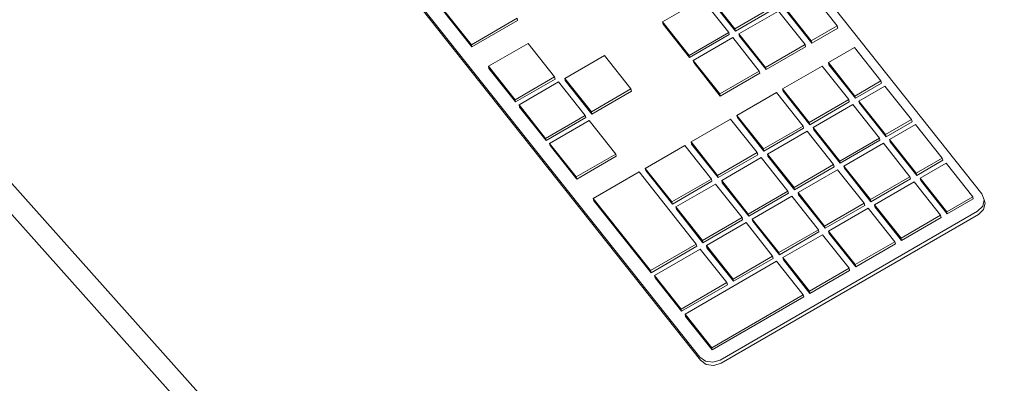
# Model space of a CAD drawing. Header units: millimetres. Extents: x -36631 to 27388, y -24993 to 6945.
# Tile 88 of 256: x -8351 to -7998, y -19049 to -18919. Entities that reach past the tile are written whole.
import ezdxf

# ---------------------------------------------------------------- set-up
doc = ezdxf.new("R2010")
doc.units = ezdxf.units.MM
doc.header["$MEASUREMENT"] = 0
doc.layers.add('Nuevo_09_EI_Mobiliari general', color=7, linetype='Continuous')
doc.layers.add('Nuevo_09_EI_Mobiliari general_Pluma_Nº__1', color=7, linetype='Continuous', lineweight=5)

# ---------------------------------------------------------------- blocks, each defined once
blk = doc.blocks.new('Elem Sección_152_1')
at = {"layer": 'Nuevo_09_EI_Mobiliari general_Pluma_Nº__1', "color": 7, "linetype": 'Continuous', "lineweight": 5}
for p, q in [((-7287.82, -20169.77), (-8947.84, -18312.22)), ((-7287.82, -20180.86), (-8947.84, -18323.3))]:
    blk.add_line(p, q, dxfattribs=at)
blk = doc.blocks.new('Elem Sección_158_1')
at = {"layer": 'Nuevo_09_EI_Mobiliari general_Pluma_Nº__1', "color": 7, "linetype": 'Continuous', "lineweight": 5}
for p, q in [((-8005.96, -18980.91), (-8247.79, -18676.2)), ((-8348.86, -18734.64), (-8107.03, -19039.35)), ((-8348.58, -18735.81), (-8106.75, -19040.53)), ((-8203.87, -18908.63), (-8188.89, -18927.5)), ((-8203.68, -18909.41), (-8188.71, -18928.29)), ((-8106.19, -18911.1), (-8120.38, -18919.3)), ((-8096.67, -18923.1), (-8106.19, -18911.1)), ((-8103.98, -18909.82), (-8094.45, -18921.82)), ((-8103.79, -18910.6), (-8094.27, -18922.6)), ((-8057.78, -18920.76), (-8067.31, -18908.76)), ((-8094.45, -18921.82), (-8080.27, -18913.61)), ((-8094.27, -18922.6), (-8080.08, -18914.4)), ((-8078.83, -18915.43), (-8093.01, -18923.63)), ((-8069.31, -18927.43), (-8078.83, -18915.43)), ((-8076.61, -18914.15), (-8067.09, -18926.14)), ((-8076.43, -18914.93), (-8066.9, -18926.93)), ((-8188.89, -18927.5), (-8172.49, -18918.01)), ((-8188.71, -18928.29), (-8172.3, -18918.8)), ((-8172.3, -18918.8), (-8172.49, -18918.01)), ((-8120.38, -18919.3), (-8110.85, -18931.3)), ((-8120.19, -18920.08), (-8120.38, -18919.3)), ((-8120.19, -18920.08), (-8110.67, -18932.08)), ((-8094.27, -18922.6), (-8094.45, -18921.82)), ((-8067.09, -18926.14), (-8057.78, -18920.76)), ((-8066.9, -18926.93), (-8057.6, -18921.55)), ((-8057.6, -18921.55), (-8057.78, -18920.76)), ((-8110.85, -18931.3), (-8096.67, -18923.1)), ((-8110.67, -18932.08), (-8096.48, -18923.88)), ((-8095.23, -18924.91), (-8109.42, -18933.11)), ((-8096.48, -18923.88), (-8096.67, -18923.1)), ((-8085.71, -18936.91), (-8095.23, -18924.91)), ((-8093.01, -18923.63), (-8083.49, -18935.63)), ((-8092.83, -18924.41), (-8093.01, -18923.63)), ((-8092.83, -18924.41), (-8083.31, -18936.41)), ((-8188.71, -18928.29), (-8188.89, -18927.5)), ((-8168.58, -18927.02), (-8182.76, -18935.22)), ((-8159.06, -18939.02), (-8168.58, -18927.02)), ((-8083.49, -18935.63), (-8069.31, -18927.43)), ((-8083.31, -18936.41), (-8069.12, -18928.21)), ((-8069.12, -18928.21), (-8069.31, -18927.43)), ((-8066.9, -18926.93), (-8067.09, -18926.14)), ((-8051.66, -18928.49), (-8060.96, -18933.87)), ((-8042.13, -18940.48), (-8051.66, -18928.49)), ((-8141.22, -18931.35), (-8155.4, -18939.55)), ((-8131.69, -18943.35), (-8141.22, -18931.35)), ((-8110.67, -18932.08), (-8110.85, -18931.3)), ((-8109.42, -18933.11), (-8099.89, -18945.11)), ((-8109.23, -18933.9), (-8109.42, -18933.11)), ((-8182.76, -18935.22), (-8173.24, -18947.22)), ((-8182.58, -18936.01), (-8182.76, -18935.22)), ((-8182.58, -18936.01), (-8173.06, -18948.01)), ((-8109.23, -18933.9), (-8099.71, -18945.9)), ((-8083.31, -18936.41), (-8083.49, -18935.63)), ((-8063.18, -18935.15), (-8077.36, -18943.35)), ((-8053.66, -18947.15), (-8063.18, -18935.15)), ((-8060.96, -18933.87), (-8051.44, -18945.87)), ((-8060.78, -18934.65), (-8060.96, -18933.87)), ((-8060.78, -18934.65), (-8051.25, -18946.65)), ((-8173.24, -18947.22), (-8159.06, -18939.02)), ((-8173.06, -18948.01), (-8158.87, -18939.8)), ((-8158.87, -18939.8), (-8159.06, -18939.02)), ((-8155.4, -18939.55), (-8145.88, -18951.55)), ((-8155.22, -18940.34), (-8155.4, -18939.55)), ((-8099.89, -18945.11), (-8085.71, -18936.91)), ((-8099.71, -18945.9), (-8085.52, -18937.69)), ((-8085.52, -18937.69), (-8085.71, -18936.91)), ((-8157.62, -18940.83), (-8171.8, -18949.04)), ((-8148.1, -18952.83), (-8157.62, -18940.83)), ((-8155.22, -18940.34), (-8145.69, -18952.34)), ((-8145.88, -18951.55), (-8131.69, -18943.35)), ((-8131.51, -18944.13), (-8131.69, -18943.35)), ((-8077.36, -18943.35), (-8067.84, -18955.35)), ((-8077.18, -18944.13), (-8077.36, -18943.35)), ((-8051.44, -18945.87), (-8042.13, -18940.48)), ((-8051.25, -18946.65), (-8041.95, -18941.27)), ((-8040.69, -18942.3), (-8050, -18947.68)), ((-8041.95, -18941.27), (-8042.13, -18940.48)), ((-8031.17, -18954.3), (-8040.69, -18942.3)), ((-8173.06, -18948.01), (-8173.24, -18947.22)), ((-8145.69, -18952.34), (-8131.51, -18944.13)), ((-8099.71, -18945.9), (-8099.89, -18945.11)), ((-8079.58, -18944.63), (-8093.76, -18952.83)), ((-8070.06, -18956.63), (-8079.58, -18944.63)), ((-8077.18, -18944.13), (-8067.65, -18956.13)), ((-8067.84, -18955.35), (-8053.66, -18947.15)), ((-8053.47, -18947.93), (-8053.66, -18947.15)), ((-8051.25, -18946.65), (-8051.44, -18945.87)), ((-8171.8, -18949.04), (-8162.28, -18961.03)), ((-8171.62, -18949.82), (-8171.8, -18949.04)), ((-8171.62, -18949.82), (-8162.09, -18961.82)), ((-8067.65, -18956.13), (-8053.47, -18947.93)), ((-8052.22, -18948.96), (-8066.4, -18957.16)), ((-8042.69, -18960.96), (-8052.22, -18948.96)), ((-8050, -18947.68), (-8040.48, -18959.68)), ((-8049.81, -18948.46), (-8050, -18947.68)), ((-8049.81, -18948.46), (-8040.29, -18960.46)), ((-8162.28, -18961.03), (-8148.1, -18952.83)), ((-8162.09, -18961.82), (-8147.91, -18953.62)), ((-8147.91, -18953.62), (-8148.1, -18952.83)), ((-8145.69, -18952.34), (-8145.88, -18951.55)), ((-8095.98, -18954.12), (-8110.17, -18962.32)), ((-8086.46, -18966.11), (-8095.98, -18954.12)), ((-8093.76, -18952.83), (-8084.24, -18964.83)), ((-8093.58, -18953.62), (-8093.76, -18952.83)), ((-8093.58, -18953.62), (-8084.06, -18965.62)), ((-8040.48, -18959.68), (-8031.17, -18954.3)), ((-8030.99, -18955.08), (-8031.17, -18954.3)), ((-8146.66, -18954.65), (-8160.84, -18962.85)), ((-8137.13, -18966.65), (-8146.66, -18954.65)), ((-8084.24, -18964.83), (-8070.06, -18956.63)), ((-8084.06, -18965.62), (-8069.87, -18957.41)), ((-8069.87, -18957.41), (-8070.06, -18956.63)), ((-8067.65, -18956.13), (-8067.84, -18955.35)), ((-8066.4, -18957.16), (-8056.88, -18969.16)), ((-8066.22, -18957.95), (-8066.4, -18957.16)), ((-8040.29, -18960.46), (-8030.99, -18955.08)), ((-8029.73, -18956.11), (-8039.04, -18961.49)), ((-8020.21, -18968.11), (-8029.73, -18956.11)), ((-8162.09, -18961.82), (-8162.28, -18961.03)), ((-8068.62, -18958.44), (-8082.8, -18966.65)), ((-8059.1, -18970.44), (-8068.62, -18958.44)), ((-8066.22, -18957.95), (-8056.69, -18969.95)), ((-8056.88, -18969.16), (-8042.69, -18960.96)), ((-8042.51, -18961.74), (-8042.69, -18960.96)), ((-8040.29, -18960.46), (-8040.48, -18959.68)), ((-8160.84, -18962.85), (-8151.32, -18974.85)), ((-8160.65, -18963.63), (-8160.84, -18962.85)), ((-8160.65, -18963.63), (-8151.13, -18975.63)), ((-8112.38, -18963.6), (-8126.57, -18971.8)), ((-8102.86, -18975.6), (-8112.38, -18963.6)), ((-8110.17, -18962.32), (-8100.64, -18974.32)), ((-8109.98, -18963.1), (-8110.17, -18962.32)), ((-8109.98, -18963.1), (-8100.46, -18975.1)), ((-8084.06, -18965.62), (-8084.24, -18964.83)), ((-8056.69, -18969.95), (-8042.51, -18961.74)), ((-8041.25, -18962.77), (-8055.44, -18970.98)), ((-8031.73, -18974.77), (-8041.25, -18962.77)), ((-8039.04, -18961.49), (-8029.52, -18973.49)), ((-8038.85, -18962.28), (-8039.04, -18961.49)), ((-8038.85, -18962.28), (-8029.33, -18974.28)), ((-8151.32, -18974.85), (-8137.13, -18966.65)), ((-8151.13, -18975.63), (-8136.95, -18967.43)), ((-8136.95, -18967.43), (-8137.13, -18966.65)), ((-8100.64, -18974.32), (-8086.46, -18966.11)), ((-8100.46, -18975.1), (-8086.27, -18966.9)), ((-8085.02, -18967.93), (-8099.2, -18976.13)), ((-8086.27, -18966.9), (-8086.46, -18966.11)), ((-8075.5, -18979.93), (-8085.02, -18967.93)), ((-8082.8, -18966.65), (-8073.28, -18978.65)), ((-8082.62, -18967.43), (-8082.8, -18966.65)), ((-8082.62, -18967.43), (-8073.09, -18979.43)), ((-8029.52, -18973.49), (-8020.21, -18968.11)), ((-8020.02, -18968.89), (-8020.21, -18968.11)), ((-8126.57, -18971.8), (-8117.04, -18983.8)), ((-8126.38, -18972.58), (-8126.57, -18971.8)), ((-8073.28, -18978.65), (-8059.1, -18970.44)), ((-8073.09, -18979.43), (-8058.91, -18971.23)), ((-8058.91, -18971.23), (-8059.1, -18970.44)), ((-8056.69, -18969.95), (-8056.88, -18969.16)), ((-8055.44, -18970.98), (-8045.92, -18982.97)), ((-8055.25, -18971.76), (-8055.44, -18970.98)), ((-8055.25, -18971.76), (-8045.73, -18983.76)), ((-8029.33, -18974.28), (-8020.02, -18968.89)), ((-8018.77, -18969.92), (-8028.08, -18975.3)), ((-8009.25, -18981.92), (-8018.77, -18969.92)), ((-8151.13, -18975.63), (-8151.32, -18974.85)), ((-8128.78, -18973.08), (-8145.19, -18982.57)), ((-8108.3, -18998.89), (-8128.78, -18973.08)), ((-8126.38, -18972.58), (-8116.86, -18984.58)), ((-8100.46, -18975.1), (-8100.64, -18974.32)), ((-8057.66, -18972.26), (-8071.84, -18980.46)), ((-8048.13, -18984.26), (-8057.66, -18972.26)), ((-8045.92, -18982.97), (-8031.73, -18974.77)), ((-8031.55, -18975.56), (-8031.73, -18974.77)), ((-8029.33, -18974.28), (-8029.52, -18973.49)), ((-8028.08, -18975.3), (-8018.55, -18987.3)), ((-8027.89, -18976.09), (-8028.08, -18975.3)), ((-8117.04, -18983.8), (-8102.86, -18975.6)), ((-8116.86, -18984.58), (-8102.67, -18976.38)), ((-8101.42, -18977.41), (-8115.6, -18985.61)), ((-8102.67, -18976.38), (-8102.86, -18975.6)), ((-8091.9, -18989.41), (-8101.42, -18977.41)), ((-8099.2, -18976.13), (-8089.68, -18988.13)), ((-8099.02, -18976.91), (-8099.2, -18976.13)), ((-8099.02, -18976.91), (-8089.49, -18988.91)), ((-8073.09, -18979.43), (-8073.28, -18978.65)), ((-8045.73, -18983.76), (-8031.55, -18975.56)), ((-8030.29, -18976.59), (-8044.48, -18984.79)), ((-8020.77, -18988.59), (-8030.29, -18976.59)), ((-8027.89, -18976.09), (-8018.37, -18988.09)), ((-8089.68, -18988.13), (-8075.5, -18979.93)), ((-8089.49, -18988.91), (-8075.31, -18980.71)), ((-8074.06, -18981.74), (-8088.24, -18989.94)), ((-8075.31, -18980.71), (-8075.5, -18979.93)), ((-8064.53, -18993.74), (-8074.06, -18981.74)), ((-8071.84, -18980.46), (-8062.32, -18992.46)), ((-8071.65, -18981.24), (-8071.84, -18980.46)), ((-8071.65, -18981.24), (-8062.13, -18993.24)), ((-8018.55, -18987.3), (-8009.25, -18981.92)), ((-8009.06, -18982.71), (-8009.25, -18981.92)), ((-8005.12, -18983.07), (-8005.96, -18980.91)), ((-8145.19, -18982.57), (-8124.71, -19008.38)), ((-8145, -18983.35), (-8145.19, -18982.57)), ((-8145, -18983.35), (-8124.52, -19009.17)), ((-8116.86, -18984.58), (-8117.04, -18983.8)), ((-8115.6, -18985.61), (-8106.08, -18997.61)), ((-8115.42, -18986.4), (-8115.6, -18985.61)), ((-8062.32, -18992.46), (-8048.13, -18984.26)), ((-8062.13, -18993.24), (-8047.95, -18985.04)), ((-8046.69, -18986.07), (-8060.88, -18994.27)), ((-8047.95, -18985.04), (-8048.13, -18984.26)), ((-8037.17, -18998.07), (-8046.69, -18986.07)), ((-8045.73, -18983.76), (-8045.92, -18982.97)), ((-8044.48, -18984.79), (-8034.95, -18996.79)), ((-8044.29, -18985.57), (-8044.48, -18984.79)), ((-8044.29, -18985.57), (-8034.77, -18997.57)), ((-8018.37, -18988.09), (-8009.06, -18982.71)), ((-8007.52, -18987.11), (-8005.68, -18985.34)), ((-8005.68, -18985.34), (-8005.12, -18983.07)), ((-8005.41, -18986.51), (-8004.84, -18984.25)), ((-8004.84, -18984.25), (-8005.12, -18983.07)), ((-8115.42, -18986.4), (-8105.9, -18998.4)), ((-8106.08, -18997.61), (-8091.9, -18989.41)), ((-8099.72, -19040.42), (-8007.52, -18987.11)), ((-8099.44, -19041.59), (-8007.24, -18988.28)), ((-8091.71, -18990.19), (-8091.9, -18989.41)), ((-8089.49, -18988.91), (-8089.68, -18988.13)), ((-8034.95, -18996.79), (-8020.77, -18988.59)), ((-8034.77, -18997.57), (-8020.58, -18989.37)), ((-8020.58, -18989.37), (-8020.77, -18988.59)), ((-8018.37, -18988.09), (-8018.55, -18987.3)), ((-8007.24, -18988.28), (-8005.41, -18986.51)), ((-8105.9, -18998.4), (-8091.71, -18990.19)), ((-8090.46, -18991.22), (-8104.64, -18999.43)), ((-8080.94, -19003.22), (-8090.46, -18991.22)), ((-8088.24, -18989.94), (-8078.72, -19001.94)), ((-8088.06, -18990.73), (-8088.24, -18989.94)), ((-8088.06, -18990.73), (-8078.53, -19002.73)), ((-8062.13, -18993.24), (-8062.32, -18992.46)), ((-8078.72, -19001.94), (-8064.53, -18993.74)), ((-8078.53, -19002.73), (-8064.35, -18994.52)), ((-8063.09, -18995.55), (-8077.28, -19003.76)), ((-8064.35, -18994.52), (-8064.53, -18993.74)), ((-8053.57, -19007.55), (-8063.09, -18995.55)), ((-8060.88, -18994.27), (-8051.36, -19006.27)), ((-8060.69, -18995.06), (-8060.88, -18994.27)), ((-8060.69, -18995.06), (-8051.17, -19007.06)), ((-8124.71, -19008.38), (-8108.3, -18998.89)), ((-8124.52, -19009.17), (-8108.11, -18999.68)), ((-8108.11, -18999.68), (-8108.3, -18998.89)), ((-8105.9, -18998.4), (-8106.08, -18997.61)), ((-8104.64, -18999.43), (-8095.12, -19011.43)), ((-8104.46, -19000.21), (-8104.64, -18999.43)), ((-8051.36, -19006.27), (-8037.17, -18998.07)), ((-8051.17, -19007.06), (-8036.98, -18998.85)), ((-8036.98, -18998.85), (-8037.17, -18998.07)), ((-8034.77, -18997.57), (-8034.95, -18996.79)), ((-8106.86, -19000.71), (-8123.27, -19010.19)), ((-8097.34, -19012.71), (-8106.86, -19000.71)), ((-8104.46, -19000.21), (-8094.93, -19012.21)), ((-8095.12, -19011.43), (-8080.94, -19003.22)), ((-8080.75, -19004.01), (-8080.94, -19003.22)), ((-8078.53, -19002.73), (-8078.72, -19001.94)), ((-8079.5, -19005.04), (-8112.3, -19024.01)), ((-8094.93, -19012.21), (-8080.75, -19004.01)), ((-8069.97, -19017.04), (-8079.5, -19005.04)), ((-8077.28, -19003.76), (-8067.76, -19015.75)), ((-8077.09, -19004.54), (-8077.28, -19003.76)), ((-8077.09, -19004.54), (-8067.57, -19016.54)), ((-8051.17, -19007.06), (-8051.36, -19006.27)), ((-8124.52, -19009.17), (-8124.71, -19008.38)), ((-8123.27, -19010.19), (-8113.74, -19022.19)), ((-8123.08, -19010.98), (-8123.27, -19010.19)), ((-8067.76, -19015.75), (-8053.57, -19007.55)), ((-8067.57, -19016.54), (-8053.39, -19008.34)), ((-8053.39, -19008.34), (-8053.57, -19007.55)), ((-8123.08, -19010.98), (-8113.56, -19022.98)), ((-8113.74, -19022.19), (-8097.34, -19012.71)), ((-8113.56, -19022.98), (-8097.15, -19013.49)), ((-8097.15, -19013.49), (-8097.34, -19012.71)), ((-8094.93, -19012.21), (-8095.12, -19011.43)), ((-8102.78, -19036.01), (-8069.97, -19017.04)), ((-8102.59, -19036.79), (-8069.79, -19017.82)), ((-8069.79, -19017.82), (-8069.97, -19017.04)), ((-8067.57, -19016.54), (-8067.76, -19015.75)), ((-8113.56, -19022.98), (-8113.74, -19022.19)), ((-8112.3, -19024.01), (-8102.78, -19036.01)), ((-8112.12, -19024.79), (-8112.3, -19024.01)), ((-8112.12, -19024.79), (-8102.59, -19036.79)), ((-8102.59, -19036.79), (-8102.78, -19036.01)), ((-8107.03, -19039.35), (-8104.99, -19040.82)), ((-8106.75, -19040.53), (-8104.71, -19042)), ((-8104.99, -19040.82), (-8102.32, -19041.21)), ((-8104.71, -19042), (-8102.04, -19042.39)), ((-8102.32, -19041.21), (-8099.72, -19040.42)), ((-8102.04, -19042.39), (-8099.44, -19041.59))]:
    blk.add_line(p, q, dxfattribs=at)

msp = doc.modelspace()

# ---------------------------------------------------------------- block references
at = {"layer": 'Nuevo_09_EI_Mobiliari general', "lineweight": 0}
for name in ['Elem Sección_152_1', 'Elem Sección_158_1']:
    msp.add_blockref(name, (0, 0), dxfattribs=at)

doc.saveas('drawing.dxf')
